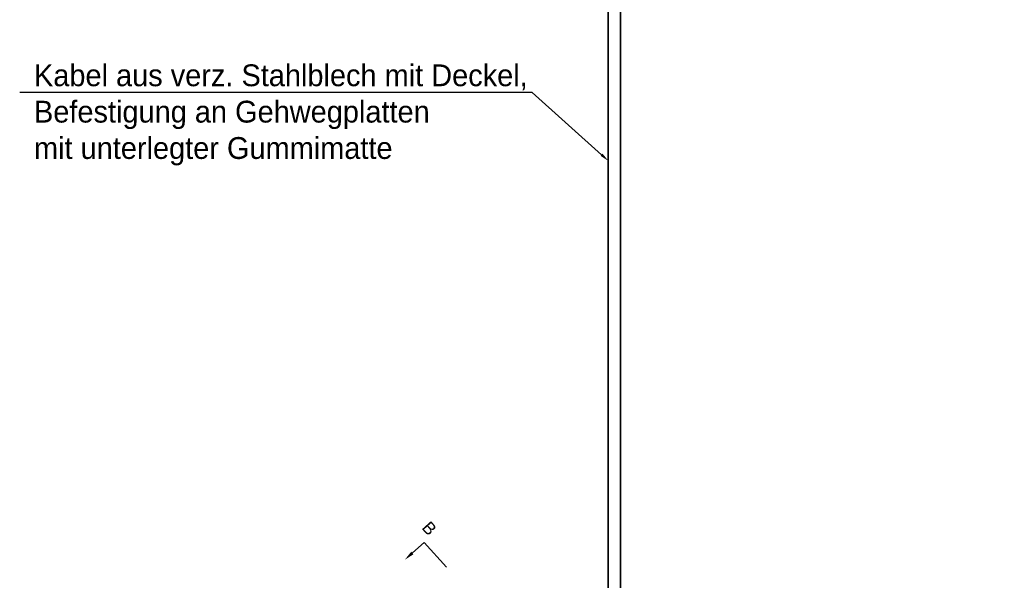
# Model space of a CAD drawing. Header units: millimetres. Extents: x -5775 to 72913, y -36825 to 83180.
# Tile 46 of 48: x 45154 to 53282, y 66697 to 71324. Entities that reach past the tile are written whole.
import ezdxf
from ezdxf import colors
from ezdxf.entities.mleader import LeaderData, LeaderLine
from ezdxf.enums import TextEntityAlignment as Align
from ezdxf.math import Vec2, Vec3

# ---------------------------------------------------------------- set-up
doc = ezdxf.new("R2010")
doc.units = ezdxf.units.MM
doc.header["$LTSCALE"] = 0.3
doc.layers.add('PI_TGTR_Trassen-100', color=6, linetype='Continuous', lineweight=35)
doc.layers.add('PI_TGTRT_Trassen-Text', color=43, linetype='Continuous', lineweight=25)
doc.layers.add('RLT 1', color=253, linetype='Continuous')
doc.styles.add('Arial', font='arial.ttf', dxfattribs={"width": 0.95, "height": 1.8})

# ---------------------------------------------------------------- blocks, each defined once
blk = doc.blocks.new('RLT1')
at = {"layer": 'RLT 1', "ltscale": 10}
blk.add_lwpolyline([(40173.1, -82196.5), (40270.5, -82108.9), (40454.4, -82313.4)], dxfattribs=at)
blk.add_solid([(40182.4, -82206.9), (40110.6, -82252.7), (40163.7, -82186.1)], dxfattribs=at)
at = {"layer": 'RLT 1', "style": 'Arial'}
blk.add_text('B', height=100, rotation=311.966, dxfattribs=at).set_placement((40245.1, -81991.5))
at = {"layer": 'RLT 1', "ltscale": 10, "style": 'Arial'}
blk.add_attdef('TYP', text='', height=40, rotation=311.966, dxfattribs=at).set_placement((42994.8, -86739.5), align=Align.MIDDLE_CENTER)

msp = doc.modelspace()

# ---------------------------------------------------------------- linework, layer by layer
at = {"layer": 'PI_TGTR_Trassen-100'}
msp.add_lwpolyline([(50113.2, 66546.1), (50113.2, 83079.9), (69767.5, 83079.9), (69767.5, 83179.9), (50013.2, 83179.9), (50013.2, 66518.2), (54179.9, 59633.6), (53459.4, 58912.8), (65643, 46735.8), (65713.7, 46806.5), (53600.8, 58912.8), (54306, 59618.3), (50113.2, 66546.1)], dxfattribs=at)

# ---------------------------------------------------------------- block references
at = {"layer": 'RLT 1'}
msp.add_blockref('RLT1', (8222.3, 149119.1, -91039), dxfattribs=at)

# ---------------------------------------------------------------- leaders
at = {"layer": 'PI_TGTRT_Trassen-Text'}
ml = msp.add_multileader_mtext('Standard', dxfattribs=at)
ml.set_content('Kabel aus verz. Stahlblech mit Deckel,\\PBefestigung an Gehwegplatten\\Pmit unterlegter Gummimatte', color=256, style='Arial')
ml.set_leader_properties(color=256, linetype='ByLayer', lineweight=-1)
ml.build(insert=Vec2(0, 0))
ml.multileader.update_dxf_attribs({"text_left_attachment_type": 6, "text_right_attachment_type": 6, "dogleg_length": 0.5, "arrow_head_size": 75, "scale": 50})
ctx = ml.context
ctx.base_point, ctx.scale, ctx.char_height, ctx.arrow_head_size, ctx.landing_gap_size, ctx.plane_origin = Vec3(45221.9, 70721.8), 50, 180, 75, 50, Vec3(46826.3, 71549.9)
ctx.left_attachment, ctx.right_attachment = 6, 6
notes = []
notes.append((ctx, [(1, (1, 1, 0), (49384.5, 70721.8), (-1, 0), 25, [(0, [(50013.2, 70158.8)], 0, [])])]))
ctx.mtext.insert, ctx.mtext.flow_direction = Vec3(45271.9, 70954.7), 5
for ctx, leaders in notes:
    for number, flags, end, landing, length, lines in leaders:
        leader = LeaderData()
        leader.index, (leader.has_last_leader_line, leader.has_dogleg_vector, leader.attachment_direction) = number, flags
        leader.last_leader_point, leader.dogleg_vector, leader.dogleg_length = Vec3(end), Vec3(landing), length
        for number, points, colour, breaks in lines:
            line = LeaderLine()
            line.index, line.vertices, line.color, line.breaks = number, Vec3.list(points), colors.encode_raw_color(colour), breaks
            leader.lines.append(line)
        ctx.leaders.append(leader)

doc.saveas('drawing.dxf')
